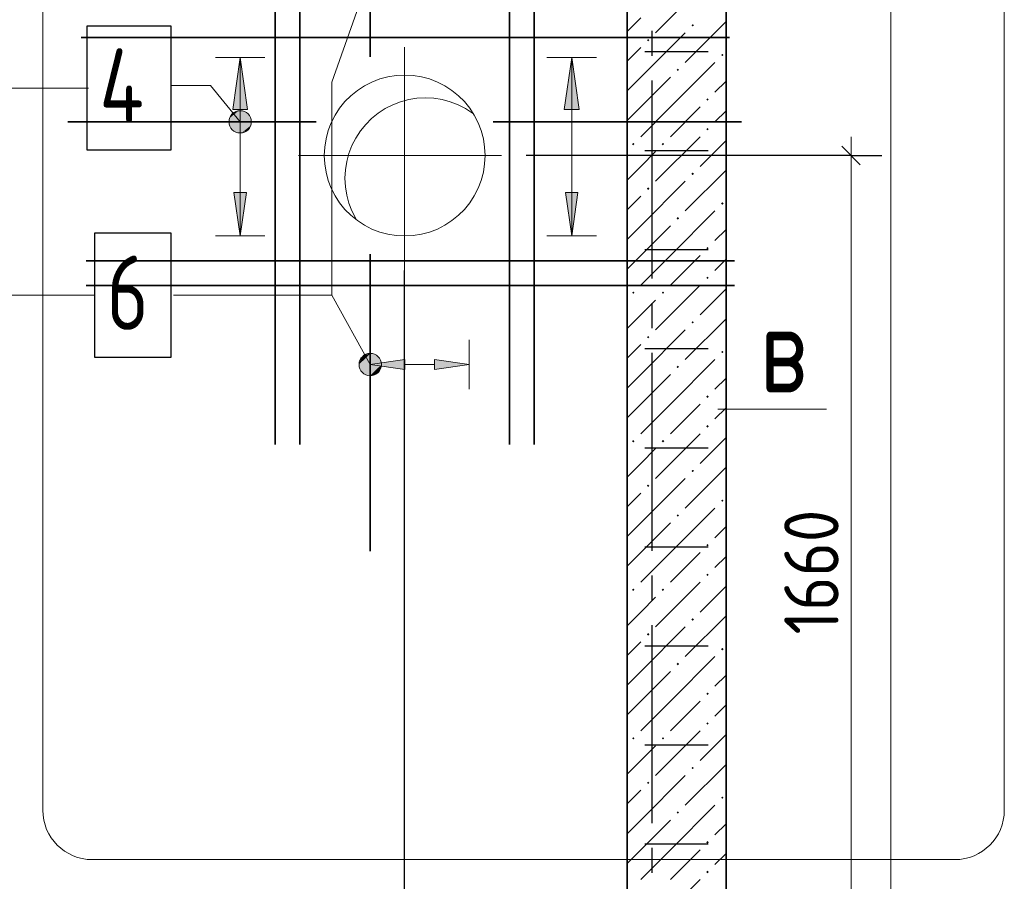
# Model space of a CAD drawing. Header units: millimetres. Extents: x 0 to 30446, y 0 to 14850.
# Tile 23 of 26: x 18131 to 20121, y 9495 to 11235. Entities that reach past the tile are written whole.
import ezdxf

# ---------------------------------------------------------------- set-up
doc = ezdxf.new("R2010")
doc.units = ezdxf.units.MM
doc.linetypes.add('______2', pattern=[135, 100, -35])
doc.linetypes.add('______5', pattern=[550, 400, -50, 50, -50])
for name, color, linetype, lineweight in [('Standard', 7, 'Continuous', 25), ('Общий01', 7, 'Continuous', 13), ('Позиционная метка линия выноска', 7, 'Continuous', 13), ('Сечения символ', 7, 'Continuous', 25), ('Стена обрамление Г-обр.', 7, 'Continuous', 25), ('Стена обрамление П-обр.', 7, 'Continuous', 25), ('Стена Хомут', 7, 'Continuous', 25)]:
    doc.layers.add(name, color=color, linetype=linetype, lineweight=lineweight)
doc.layers.add('ЖБ Стена верхний уровень', color=7, linetype='Continuous', lineweight=25, true_color=0x006e00)
doc.layers.add('Оси', color=7, linetype='______5', true_color=0x656565)
doc.styles.add('ISOCPEUR', font='txt')

msp = doc.modelspace()

# ---------------------------------------------------------------- hatches: boundary and pattern name
at = {"layer": 'ЖБ Стена верхний уровень', "linetype": 'Continuous', "lineweight": 18, "transparency": 33554687}
for points in [[(19488.3, 11223.5), (19490.8, 11226), (19493.4, 11223.5), (19490.8, 11221)], [(19398.3, 11193.5), (19400.8, 11196), (19403.3, 11193.5), (19400.8, 11191)], [(19548.3, 11163.5), (19550.8, 11166), (19553.3, 11163.5), (19550.8, 11161)], [(19458.3, 11133.5), (19460.8, 11136), (19463.3, 11133.5), (19460.8, 11131)], [(19518.3, 11073.5), (19520.8, 11076), (19523.3, 11073.5), (19520.8, 11071)], [(19518.3, 11013.5), (19520.8, 11016), (19523.3, 11013.5), (19520.8, 11011)], [(19368.3, 10983.5), (19370.8, 10986), (19373.3, 10983.5), (19370.8, 10981)], [(19428.3, 10983.5), (19430.8, 10986), (19433.3, 10983.5), (19430.8, 10981)], [(19488.3, 10923.5), (19490.8, 10926), (19493.4, 10923.5), (19490.8, 10921)], [(19398.3, 10893.5), (19400.8, 10896), (19403.3, 10893.5), (19400.8, 10891)], [(19548.3, 10863.5), (19550.8, 10866), (19553.3, 10863.5), (19550.8, 10861)], [(19458.3, 10833.5), (19460.8, 10836), (19463.3, 10833.5), (19460.8, 10831)], [(19518.3, 10773.5), (19520.8, 10776), (19523.3, 10773.5), (19520.8, 10771)], [(19518.3, 10713.5), (19520.8, 10716), (19523.3, 10713.5), (19520.8, 10711)], [(19368.3, 10683.5), (19370.8, 10686), (19373.3, 10683.5), (19370.8, 10681)], [(19428.3, 10683.5), (19430.8, 10686), (19433.3, 10683.5), (19430.8, 10681)], [(19488.3, 10623.5), (19490.8, 10626), (19493.4, 10623.5), (19490.8, 10621)], [(19398.3, 10593.5), (19400.8, 10596), (19403.3, 10593.5), (19400.8, 10591)], [(19548.3, 10563.5), (19550.8, 10566), (19553.3, 10563.5), (19550.8, 10561)], [(19458.3, 10533.5), (19460.8, 10536), (19463.3, 10533.5), (19460.8, 10531)], [(19518.3, 10473.5), (19520.8, 10476), (19523.3, 10473.5), (19520.8, 10471)], [(19518.3, 10413.5), (19520.8, 10416), (19523.3, 10413.5), (19520.8, 10411)], [(19368.3, 10383.5), (19370.8, 10386), (19373.3, 10383.5), (19370.8, 10381)], [(19428.3, 10383.5), (19430.8, 10386), (19433.3, 10383.5), (19430.8, 10381)], [(19488.3, 10323.5), (19490.8, 10326), (19493.4, 10323.5), (19490.8, 10321)], [(19398.3, 10293.5), (19400.8, 10296), (19403.3, 10293.5), (19400.8, 10291)], [(19548.3, 10263.5), (19550.8, 10266), (19553.3, 10263.5), (19550.8, 10261)], [(19458.3, 10233.5), (19460.8, 10236), (19463.3, 10233.5), (19460.8, 10231)], [(19518.3, 10173.5), (19520.8, 10176), (19523.3, 10173.5), (19520.8, 10171)], [(19518.3, 10113.5), (19520.8, 10116), (19523.3, 10113.5), (19520.8, 10111)], [(19368.3, 10083.5), (19370.8, 10086), (19373.3, 10083.5), (19370.8, 10081)], [(19428.3, 10083.5), (19430.8, 10086), (19433.3, 10083.5), (19430.8, 10081)], [(19488.3, 10023.5), (19490.8, 10026), (19493.4, 10023.5), (19490.8, 10021)], [(19398.3, 9993.5), (19400.8, 9996), (19403.3, 9993.5), (19400.8, 9991)], [(19548.3, 9963.5), (19550.8, 9966), (19553.3, 9963.5), (19550.8, 9961)], [(19458.3, 9933.5), (19460.8, 9936), (19463.3, 9933.5), (19460.8, 9931)], [(19518.3, 9873.5), (19520.8, 9876), (19523.3, 9873.5), (19520.8, 9871)], [(19518.3, 9813.5), (19520.8, 9816), (19523.3, 9813.5), (19520.8, 9811)], [(19368.3, 9783.5), (19370.8, 9786), (19373.3, 9783.5), (19370.8, 9781)], [(19428.3, 9783.5), (19430.8, 9786), (19433.3, 9783.5), (19430.8, 9781)], [(19488.3, 9723.5), (19490.8, 9726), (19493.4, 9723.5), (19490.8, 9721)], [(19398.3, 9693.5), (19400.8, 9696), (19403.3, 9693.5), (19400.8, 9691)], [(19548.3, 9663.5), (19550.8, 9666), (19553.3, 9663.5), (19550.8, 9661)], [(19458.3, 9633.5), (19460.8, 9636), (19463.3, 9633.5), (19460.8, 9631)], [(19518.3, 9573.5), (19520.8, 9576), (19523.3, 9573.5), (19520.8, 9571)], [(19518.3, 9513.5), (19520.8, 9516), (19523.3, 9513.5), (19520.8, 9511)]]:
    msp.add_hatch(color=7, dxfattribs=at).paths.add_polyline_path(points, flags=16)
at = {"layer": 'Позиционная метка линия выноска', "linetype": 'Continuous', "lineweight": 13, "transparency": 33554687}
for points in [[(18572.9, 11050.6), (18555.4, 11036.4), (18554.3, 11025)], [(18572.9, 11050.6), (18554.3, 11025), (18584.3, 11049.4)], [(18584.3, 11049.4), (18554.3, 11025), (18558.9, 11014.3)], [(18555.4, 11036.4), (18572.9, 11050.6), (18562.2, 11045.9)], [(18584.3, 11049.4), (18558.9, 11014.3), (18593.8, 11042.7)], [(18593.8, 11042.7), (18558.9, 11014.3), (18568.5, 11007.5)], [(18593.8, 11042.7), (18568.5, 11007.5), (18598.5, 11032)], [(18598.5, 11032), (18568.5, 11007.5), (18579.9, 11006.4)], [(18598.5, 11032), (18579.9, 11006.4), (18597.3, 11020.6)], [(18597.3, 11020.6), (18579.9, 11006.4), (18590.6, 11011)], [(18839.7, 10560.6), (18820, 10549.7), (18816.9, 10538.7)], [(18839.7, 10560.6), (18816.9, 10538.7), (18850.7, 10557.5)], [(18850.7, 10557.5), (18816.9, 10538.7), (18819.6, 10527.4)], [(18850.7, 10557.5), (18819.6, 10527.4), (18858.9, 10549.1)], [(18858.9, 10549.1), (18819.6, 10527.4), (18827.8, 10519)], [(18820, 10549.7), (18839.7, 10560.6), (18828.4, 10557.9)], [(18858.9, 10549.1), (18827.8, 10519), (18861.6, 10537.8)], [(18861.6, 10537.8), (18827.8, 10519), (18838.8, 10515.9)], [(18861.6, 10537.8), (18838.8, 10515.9), (18858.5, 10526.8)], [(18858.5, 10526.8), (18838.8, 10515.9), (18850.1, 10518.6)]]:
    msp.add_hatch(color=7, dxfattribs=at).paths.add_polyline_path(points)
at = {"layer": 'Стена обрамление П-обр.', "linetype": 'Continuous', "lineweight": 13, "transparency": 33554687}
for points in [[(18591.4, 11053.5), (18576.4, 11158.5), (18561.4, 11053.5)], [(19261.4, 11053.5), (19246.4, 11158.5), (19231.4, 11053.5)], [(18969.2, 10528.3), (19039.2, 10538.3), (18969.2, 10548.3)]]:
    msp.add_hatch(color=7, dxfattribs=at).paths.add_polyline_path(points)
for points in [[(18588.9, 10886), (18576.4, 10798.5), (18563.9, 10886)], [(19258.9, 10886), (19246.4, 10798.5), (19233.9, 10886)], [(18909.2, 10528.3), (18839.2, 10538.3), (18909.2, 10548.3)]]:
    msp.add_hatch(color=7, dxfattribs=at).paths.add_polyline_path(points, flags=16)

# ---------------------------------------------------------------- linework, layer by layer
at = {"layer": 'Standard', "color": 7, "linetype": 'Continuous', "lineweight": 13, "transparency": 33554687}
for p, q in [((19891.4, 13103.8), (19891.4, 8753.8)), ((19810.8, 10960.5), (19810.8, 10998))]:
    msp.add_line(p, q, dxfattribs=at)
at = {"layer": 'Standard', "color": 7, "linetype": 'Continuous', "lineweight": 25, "transparency": 33554687}
msp.add_line((19829.6, 10941.7), (19792.1, 10979.2), dxfattribs=at)
at = {"layer": 'Standard', "color": 7, "linetype": 'Continuous', "lineweight": -3, "transparency": 33554687}
for q in [(19154.3, 10960.5), (19748.3, 10960.5), (19873.3, 10960.5)]:
    msp.add_line((19810.8, 10960.5), q, dxfattribs=at)
at = {"layer": 'Standard', "color": 7, "linetype": 'Continuous', "lineweight": 13, "transparency": 33554687}
msp.add_lwpolyline([(19810.8, 9300.5), (19810.8, 10651.1), (19810.8, 10651.1), (19810.8, 10960.5)], dxfattribs=at)
at = {"layer": 'Standard', "color": 7, "linetype": 'Continuous', "lineweight": -3, "transparency": 33554687}
msp.add_lwpolyline([(18908.8, 8505.4), (18908.8, 8513.9), (18908.8, 8513.9), (18908.8, 10728)], dxfattribs=at)
at = {"layer": 'ЖБ Стена верхний уровень', "color": 7, "linetype": 'Continuous', "lineweight": 18, "transparency": 33554687}
for p, q in [((19358.2, 12040.5), (19358.2, 9300.5)), ((18908.8, 11123), (18891.8, 11122.1)), ((18925.8, 11122.1), (18908.8, 11123)), ((18842.7, 11108.9), (18827.6, 11101.2)), ((18858.6, 11115), (18842.7, 11108.9)), ((18875, 11119.4), (18858.6, 11115)), ((18891.8, 11122.1), (18875, 11119.4)), ((18942.6, 11119.4), (18925.8, 11122.1)), ((18959, 11115), (18942.6, 11119.4)), ((18974.9, 11108.9), (18959, 11115)), ((18990.1, 11101.2), (18974.9, 11108.9)), ((18813.3, 11091.9), (18800.1, 11081.2)), ((18827.6, 11101.2), (18813.3, 11091.9)), ((19004.3, 11091.9), (18990.1, 11101.2)), ((19017.5, 11081.2), (19004.3, 11091.9)), ((18788.1, 11069.2), (18777.3, 11056)), ((18800.1, 11081.2), (18788.1, 11069.2)), ((18884.6, 11063), (18869.5, 11055.2)), ((18900.5, 11069.1), (18884.6, 11063)), ((18916.9, 11073.5), (18900.5, 11069.1)), ((18933.7, 11076.1), (18916.9, 11073.5)), ((18950.7, 11077), (18933.7, 11076.1)), ((18967.7, 11076.1), (18950.7, 11077)), ((18984.5, 11073.5), (18967.7, 11076.1)), ((19000.9, 11069.1), (18984.5, 11073.5)), ((19016.8, 11063), (19000.9, 11069.1)), ((19032, 11055.2), (19016.8, 11063)), ((19029.6, 11069.2), (19017.5, 11081.2)), ((19040.3, 11056), (19029.6, 11069.2)), ((18777.3, 11056), (18768.1, 11041.7)), ((18855.2, 11046), (18842, 11035.3)), ((18869.5, 11055.2), (18855.2, 11046)), ((19046.2, 11046), (19032, 11055.2)), ((19049.5, 11041.7), (19040.3, 11056)), ((18760.4, 11026.6), (18754.3, 11010.7)), ((18768.1, 11041.7), (18760.4, 11026.6)), ((18830, 11023.3), (18819.3, 11010)), ((18842, 11035.3), (18830, 11023.3)), ((19057.3, 11026.6), (19049.5, 11041.7)), ((19063.4, 11010.7), (19057.3, 11026.6)), ((18754.3, 11010.7), (18749.9, 10994.3)), ((18819.3, 11010), (18810, 10995.8)), ((19067.8, 10994.3), (19063.4, 11010.7)), ((18749.9, 10994.3), (18747.2, 10977.5)), ((18810, 10995.8), (18802.3, 10980.6)), ((19070.4, 10977.5), (19067.8, 10994.3)), ((18747.2, 10977.5), (18746.3, 10960.5)), ((18796.2, 10964.7), (18791.8, 10948.3)), ((18802.3, 10980.6), (18796.2, 10964.7)), ((19071.3, 10960.5), (19070.4, 10977.5)), ((18746.3, 10960.5), (18747.2, 10943.5)), ((18791.8, 10948.3), (18789.1, 10931.5)), ((19070.4, 10943.5), (19071.3, 10960.5)), ((18747.2, 10943.5), (18749.9, 10926.7)), ((18749.9, 10926.7), (18754.3, 10910.3)), ((18789.1, 10931.5), (18788.2, 10914.5)), ((19063.4, 10910.3), (19067.8, 10926.7)), ((19067.8, 10926.7), (19070.4, 10943.5)), ((18754.3, 10910.3), (18760.4, 10894.4)), ((18788.2, 10914.5), (18789.1, 10897.5)), ((19057.3, 10894.4), (19063.4, 10910.3)), ((18760.4, 10894.4), (18768.1, 10879.2)), ((18789.1, 10897.5), (18791.8, 10880.7)), ((19049.5, 10879.2), (19057.3, 10894.4)), ((18768.1, 10879.2), (18777.3, 10865)), ((18777.3, 10865), (18788.1, 10851.7)), ((18791.8, 10880.7), (18796.2, 10864.3)), ((18796.2, 10864.3), (18802.3, 10848.4)), ((19029.6, 10851.7), (19040.3, 10865)), ((19040.3, 10865), (19049.5, 10879.2)), ((18788.1, 10851.7), (18800.1, 10839.7)), ((18802.3, 10848.4), (18810, 10833.3)), ((19017.5, 10839.7), (19029.6, 10851.7)), ((18800.1, 10839.7), (18813.3, 10829)), ((18813.3, 10829), (18827.6, 10819.7)), ((18990.1, 10819.7), (19004.3, 10829)), ((19004.3, 10829), (19017.5, 10839.7)), ((18827.6, 10819.7), (18842.7, 10812)), ((18842.7, 10812), (18858.6, 10805.9)), ((18858.6, 10805.9), (18875, 10801.5)), ((18942.6, 10801.5), (18959, 10805.9)), ((18959, 10805.9), (18974.9, 10812)), ((18974.9, 10812), (18990.1, 10819.7)), ((18875, 10801.5), (18891.8, 10798.9)), ((18891.8, 10798.9), (18908.8, 10798)), ((18908.8, 10798), (18925.8, 10798.9)), ((18925.8, 10798.9), (18942.6, 10801.5))]:
    msp.add_line(p, q, dxfattribs=at)
at = {"layer": 'ЖБ Стена верхний уровень', "color": 7, "linetype": 'Continuous', "lineweight": 35, "transparency": 33554687}
for p, q in [((19358.3, 12040.5), (19358.3, 9300.5)), ((19558.3, 9300.5), (19558.3, 12040.5))]:
    msp.add_line(p, q, dxfattribs=at)
at = {"layer": 'ЖБ Стена верхний уровень', "color": 253, "linetype": '______2', "lineweight": -3, "true_color": 0xababab, "transparency": 33554687}
for p, q in [((19558.2, 12040.5), (19558.2, 9300.5)), ((19029.6, 11069.2), (19029.6, 11069.2)), ((19029.6, 10851.7), (19029.6, 10851.7))]:
    msp.add_line(p, q, dxfattribs=at)
at = {"layer": 'ЖБ Стена верхний уровень', "color": 251, "linetype": 'Continuous', "lineweight": 18, "true_color": 0x494949, "transparency": 33554687}
for p, q in [((19505.8, 11298.5), (19415.8, 11208.5)), ((19358.3, 11210.9), (19385.8, 11238.5)), ((19558.3, 11230.9), (19475.8, 11148.5)), ((19385.8, 11118.5), (19475.8, 11208.5)), ((19385.8, 11178.5), (19358.3, 11150.9)), ((19445.8, 11058.5), (19535.8, 11148.5)), ((19385.8, 11118.5), (19358.3, 11090.9)), ((19445.8, 11118.5), (19385.8, 11058.5)), ((19558.3, 11110.9), (19535.8, 11088.5)), ((19385.8, 11058.5), (19358.3, 11030.9)), ((19445.8, 11058.5), (19385.8, 10998.5)), ((19505.8, 11058.5), (19445.8, 10998.5)), ((19535.8, 11028.5), (19558.3, 11050.9)), ((19505.8, 10998.5), (19415.8, 10908.5)), ((19558.3, 10990.9), (19505.8, 10938.5)), ((19385.8, 10938.5), (19415.8, 10968.5)), ((19358.3, 10910.9), (19385.8, 10938.5)), ((19558.3, 10930.9), (19475.8, 10848.5)), ((19385.8, 10818.5), (19475.8, 10908.5)), ((19385.8, 10878.5), (19358.3, 10850.9)), ((19445.8, 10758.5), (19535.8, 10848.5)), ((19385.8, 10818.5), (19358.3, 10790.9)), ((19445.8, 10818.5), (19385.8, 10758.5)), ((19558.3, 10810.9), (19535.8, 10788.5)), ((19385.8, 10758.5), (19358.3, 10730.9)), ((19445.8, 10758.5), (19385.8, 10698.5)), ((19505.8, 10758.5), (19445.8, 10698.5)), ((19535.8, 10728.5), (19558.3, 10750.9)), ((19505.8, 10698.5), (19415.8, 10608.5)), ((19558.3, 10690.9), (19505.8, 10638.5)), ((19385.8, 10638.5), (19415.8, 10668.5)), ((19358.3, 10610.9), (19385.8, 10638.5)), ((19558.3, 10630.9), (19475.8, 10548.5)), ((19385.8, 10518.5), (19475.8, 10608.5)), ((19385.8, 10578.5), (19358.3, 10550.9)), ((19445.8, 10458.5), (19535.8, 10548.5)), ((19385.8, 10518.5), (19358.3, 10490.9)), ((19445.8, 10518.5), (19385.8, 10458.5)), ((19558.3, 10510.9), (19535.8, 10488.5)), ((19385.8, 10458.5), (19358.3, 10430.9)), ((19445.8, 10458.5), (19385.8, 10398.5)), ((19505.8, 10458.5), (19445.8, 10398.5)), ((19535.8, 10428.5), (19558.3, 10450.9)), ((19505.8, 10398.5), (19415.8, 10308.5)), ((19558.3, 10390.9), (19505.8, 10338.5)), ((19385.8, 10338.5), (19415.8, 10368.5)), ((19358.3, 10310.9), (19385.8, 10338.5)), ((19558.3, 10330.9), (19475.8, 10248.5)), ((19385.8, 10218.5), (19475.8, 10308.5)), ((19385.8, 10278.5), (19358.3, 10250.9)), ((19445.8, 10158.5), (19535.8, 10248.5)), ((19385.8, 10218.5), (19358.3, 10190.9)), ((19445.8, 10218.5), (19385.8, 10158.5)), ((19558.3, 10210.9), (19535.8, 10188.5)), ((19385.8, 10158.5), (19358.3, 10130.9)), ((19445.8, 10158.5), (19385.8, 10098.5)), ((19505.8, 10158.5), (19445.8, 10098.5)), ((19535.8, 10128.5), (19558.3, 10150.9)), ((19505.8, 10098.5), (19415.8, 10008.5)), ((19558.3, 10090.9), (19505.8, 10038.5)), ((19385.8, 10038.5), (19415.8, 10068.5)), ((19358.3, 10010.9), (19385.8, 10038.5)), ((19558.3, 10030.9), (19475.8, 9948.5)), ((19385.8, 9918.5), (19475.8, 10008.5)), ((19385.8, 9978.5), (19358.3, 9950.9)), ((19445.8, 9858.5), (19535.8, 9948.5)), ((19385.8, 9918.5), (19358.3, 9890.9)), ((19445.8, 9918.5), (19385.8, 9858.5)), ((19558.3, 9910.9), (19535.8, 9888.5)), ((19385.8, 9858.5), (19358.3, 9830.9)), ((19445.8, 9858.5), (19385.8, 9798.5)), ((19505.8, 9858.5), (19445.8, 9798.5)), ((19535.8, 9828.5), (19558.3, 9850.9)), ((19505.8, 9798.5), (19415.8, 9708.5)), ((19558.3, 9790.9), (19505.8, 9738.5)), ((19385.8, 9738.5), (19415.8, 9768.5)), ((19358.3, 9710.9), (19385.8, 9738.5)), ((19558.3, 9730.9), (19475.8, 9648.5)), ((19385.8, 9618.5), (19475.8, 9708.5)), ((19385.8, 9678.5), (19358.3, 9650.9)), ((19445.8, 9558.5), (19535.8, 9648.5)), ((19385.8, 9618.5), (19358.3, 9590.9)), ((19445.8, 9618.5), (19385.8, 9558.5)), ((19558.3, 9610.9), (19535.8, 9588.5)), ((19385.8, 9558.5), (19358.3, 9530.9)), ((19445.8, 9558.5), (19385.8, 9498.5)), ((19505.8, 9558.5), (19445.8, 9498.5)), ((19535.8, 9528.5), (19558.3, 9550.9)), ((19505.8, 9498.5), (19415.8, 9408.5))]:
    msp.add_line(p, q, dxfattribs=at)
at = {"layer": 'Общий01', "color": 240, "linetype": 'Continuous', "lineweight": 18, "transparency": 33554687}
for p, q in [((18177.5, 9638.5), (18177.5, 11568.2)), ((20120.6, 11568.2), (20120.6, 9638.5)), ((20020.6, 9538.5), (18277.5, 9538.5))]:
    msp.add_line(p, q, dxfattribs=at)
for centre, start, end in [((18277.5, 9638.5), 180, 270), ((20020.6, 9638.5), 270, 0)]:
    msp.add_arc(centre, 100, start, end, dxfattribs=at)
at = {"layer": 'Оси', "color": 8, "linetype": '______5', "lineweight": -3, "transparency": 33554687}
msp.add_line((19408.4, 12762), (19408.4, 7959.7), dxfattribs=at)
at = {"layer": 'Позиционная метка линия выноска', "color": 7, "linetype": 'Continuous', "lineweight": 13, "transparency": 33554687}
for p, q in [((18908.8, 11179.2), (18908.8, 10728)), ((18562.2, 11045.9), (18562.2, 11045.9)), ((18593.8, 11042.7), (18593.8, 11042.7)), ((18558.9, 11014.3), (18558.9, 11014.3)), ((18590.6, 11011), (18590.6, 11011)), ((18694.3, 10960.5), (19104.3, 10960.5)), ((18828.4, 10557.9), (18828.4, 10557.9)), ((18858.9, 10549.1), (18858.9, 10549.1)), ((18819.6, 10527.4), (18819.6, 10527.4)), ((18850.1, 10518.6), (18850.1, 10518.6)), ((19761.4, 10448.1), (19541.4, 10448.1))]:
    msp.add_line(p, q, dxfattribs=at)
for points in [[(18761.7, 10678.4), (18761.7, 11108.4), (18839.2, 11328.3)], [(18269.7, 11096.7), (16439.7, 11096.7), (16439.7, 9866.7), (16516.4, 9768.5)], [(18436.7, 11101.7), (18516.7, 11101.7), (18576.4, 11028.5)], [(18281.7, 10678.4), (17104.7, 10678.4), (17104.7, 10358.4), (17010.4, 10091.4)], [(18441.7, 10678.4), (18761.7, 10678.4), (18839.2, 10538.3)]]:
    msp.add_lwpolyline(points, dxfattribs=at)
for centre in [(18576.4, 11028.5), (18839.2, 10538.3)]:
    msp.add_circle(centre, 22.5, dxfattribs=at)
at = {"layer": 'Стена обрамление Г-обр.', "color": 7, "linetype": 'Continuous', "lineweight": 35, "transparency": 33554687}
for p, q in [((18647.2, 11571.5), (18647.2, 10376.5)), ((18647.2, 11571.5), (18647.2, 10376.5)), ((18697.2, 11571.5), (18697.2, 10376.5)), ((18697.2, 11571.5), (18697.2, 10376.5)), ((19120.4, 11571.5), (19120.4, 10376.5)), ((19120.4, 11571.5), (19120.4, 10376.5)), ((19170.4, 11571.5), (19170.4, 10376.5)), ((19170.4, 11571.5), (19170.4, 10376.5)), ((19565.3, 11199), (18255.3, 11199)), ((19565.3, 11199), (18255.3, 11199)), ((19575.3, 10748), (18265.3, 10748)), ((19575.3, 10748), (18265.3, 10748)), ((19575.3, 10698), (18265.3, 10698)), ((19575.3, 10698), (18265.3, 10698))]:
    msp.add_line(p, q, dxfattribs=at)
at = {"layer": 'Стена обрамление П-обр.', "color": 7, "linetype": 'Continuous', "lineweight": 35, "transparency": 33554687}
for p, q in [((18839.2, 11159.5), (18839.2, 11759.5)), ((18730.1, 11028.5), (18228.1, 11028.5)), ((19087.6, 11028.5), (19589.6, 11028.5)), ((18839.2, 10761.5), (18839.2, 10161.5))]:
    msp.add_line(p, q, dxfattribs=at)
at = {"layer": 'Стена обрамление П-обр.', "color": 251, "linetype": 'Continuous', "lineweight": 13, "true_color": 0x494949, "transparency": 33554687}
for p, q in [((18526.4, 11158.5), (18626.4, 11158.5)), ((18576.4, 11158.5), (18561.4, 11053.5)), ((18576.4, 10798.5), (18576.4, 11158.5)), ((18576.4, 11158.5), (18576.4, 11158.5)), ((18576.4, 11158.5), (18576.4, 11158.5)), ((18576.4, 11158.5), (18576.4, 11158.5)), ((18591.4, 11053.5), (18576.4, 11158.5)), ((19196.4, 11158.5), (19296.4, 11158.5)), ((19246.4, 11158.5), (19231.4, 11053.5)), ((19246.4, 10798.5), (19246.4, 11158.5)), ((19246.4, 11158.5), (19246.4, 11158.5)), ((19246.4, 11158.5), (19246.4, 11158.5)), ((19246.4, 11158.5), (19246.4, 11158.5)), ((19261.4, 11053.5), (19246.4, 11158.5)), ((18561.4, 11053.5), (18591.4, 11053.5)), ((18576.4, 11053.5), (18576.4, 11046)), ((19231.4, 11053.5), (19261.4, 11053.5)), ((19246.4, 11053.5), (19246.4, 11046)), ((18576.4, 10798.5), (18563.9, 10886)), ((18563.9, 10886), (18588.9, 10886)), ((18576.4, 10886), (18576.4, 10892.3)), ((18588.9, 10886), (18576.4, 10798.5)), ((19246.4, 10798.5), (19233.9, 10886)), ((19233.9, 10886), (19258.9, 10886)), ((19246.4, 10886), (19246.4, 10892.3)), ((19258.9, 10886), (19246.4, 10798.5)), ((18526.4, 10798.5), (18626.4, 10798.5)), ((18576.4, 10798.5), (18576.4, 10798.5)), ((18576.4, 10798.5), (18576.4, 10798.5)), ((18576.4, 10798.5), (18576.4, 10798.5)), ((19196.4, 10798.5), (19296.4, 10798.5)), ((19246.4, 10798.5), (19246.4, 10798.5)), ((19246.4, 10798.5), (19246.4, 10798.5)), ((19246.4, 10798.5), (19246.4, 10798.5)), ((18839.2, 10538.3), (18839.2, 10588.3)), ((19039.2, 10538.3), (19039.2, 10588.3)), ((18839.2, 10538.3), (18909.2, 10548.3)), ((18909.2, 10548.3), (18909.2, 10528.3)), ((19039.2, 10538.3), (18969.2, 10548.3)), ((18969.2, 10548.3), (18969.2, 10528.3)), ((18909.2, 10528.3), (18839.2, 10538.3)), ((18839.2, 10538.3), (18839.2, 10488.3)), ((18839.2, 10538.3), (18839.2, 10538.3)), ((18909.2, 10538.3), (18969.2, 10538.3)), ((18969.2, 10528.3), (19039.2, 10538.3)), ((19039.2, 10538.3), (19039.2, 10488.3)), ((19039.2, 10538.3), (19039.2, 10538.3))]:
    msp.add_line(p, q, dxfattribs=at)
at = {"layer": 'Стена обрамление П-обр.', "color": 7, "linetype": 'Continuous', "lineweight": 25, "transparency": 33554687}
for points in [[(18266.7, 10971.7), (18436.7, 10971.7), (18436.7, 11221.7), (18266.7, 11221.7), (18266.7, 10971.7)], [(18281.7, 10553.4), (18436.7, 10553.4), (18436.7, 10803.4), (18281.7, 10803.4), (18281.7, 10553.4)]]:
    msp.add_lwpolyline(points, dxfattribs=at)
at = {"layer": 'Стена Хомут', "color": 36, "linetype": 'Continuous', "lineweight": 25, "true_color": 0x6e3c1e, "transparency": 33554687}
for p, q in [((19394.4, 11170.4), (19522.4, 11170.4)), ((19394.4, 10970.4), (19522.4, 10970.4)), ((19394.4, 10770.4), (19522.4, 10770.4)), ((19394.4, 10570.4), (19522.4, 10570.4)), ((19394.4, 10370.4), (19522.4, 10370.4)), ((19394.4, 10170.4), (19522.4, 10170.4)), ((19394.4, 9970.4), (19522.4, 9970.4)), ((19394.4, 9770.4), (19522.4, 9770.4)), ((19394.4, 9570.4), (19522.4, 9570.4))]:
    msp.add_line(p, q, dxfattribs=at)

# ---------------------------------------------------------------- texts
at = {"layer": 'Standard', "color": 7, "linetype": 'Continuous', "lineweight": 25, "transparency": 33554687, "insert": (19785.8, 9993), "char_height": 110, "width": 333.451, "attachment_point": 7, "rotation": 90, "style": 'ISOCPEUR'}
msp.add_mtext('\\W0.87;1660', dxfattribs=at)
at = {"layer": 'Сечения символ', "color": 7, "linetype": 'Continuous', "lineweight": 35, "transparency": 33554687, "insert": (19626.5, 10482.2), "char_height": 175, "width": 190.409, "attachment_point": 7, "style": 'ISOCPEUR'}
msp.add_mtext('\\W0.78;в', dxfattribs=at)
at = {"layer": 'Стена обрамление П-обр.', "color": 7, "linetype": 'Continuous', "lineweight": 13, "transparency": 33554687, "attachment_point": 7, "style": 'ISOCPEUR'}
for s, insert, char_height, width in [('\\W0.80;4', (18291.7, 11026.7), 150, 179.915), ('\\W0.94;ø12 L=1340mm ', (17190.7, 10737.1), 110, 1063.244), ('\\W0.78;6', (18306.7, 10608.4), 150, 163.203)]:
    msp.add_mtext(s, dxfattribs=dict(at, insert=insert, char_height=char_height, width=width))

doc.saveas('drawing.dxf')
